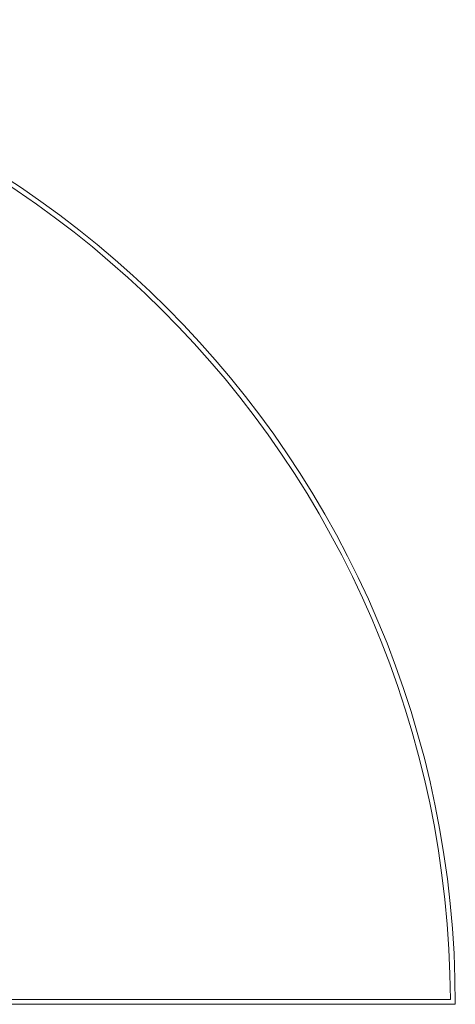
# Model space of a CAD drawing. Header units: inches. Extents: x 12.2 to 59.7, y 3.8 to 40.
# Tile 5 of 5: x 49.2 to 59.7, y 16.3 to 40. Entities that reach past the tile are written whole.
import ezdxf

# ---------------------------------------------------------------- set-up
doc = ezdxf.new("R2010")
doc.units = ezdxf.units.IN
doc.header["$MEASUREMENT"] = 0
doc.linetypes.add('SLD-Solid', pattern=[0])

msp = doc.modelspace()

# ---------------------------------------------------------------- linework, layer by layer
at = {"color": 7, "linetype": 'SLD-Solid', "lineweight": 15}
for p, q in [((12.329, 16.395), (59.592, 16.395)), ((12.329, 16.395), (59.592, 16.395)), ((12.211, 16.277), (59.711, 16.277))]:
    msp.add_line(p, q, dxfattribs=at)
for radius, start, end in [(23.75, 0, 180), (23.632, 0.2864, 179.7136), (23.632, 0.2864, 179.7136)]:
    msp.add_arc((35.961, 16.277), radius, start, end, dxfattribs=at)

doc.saveas('drawing.dxf')
